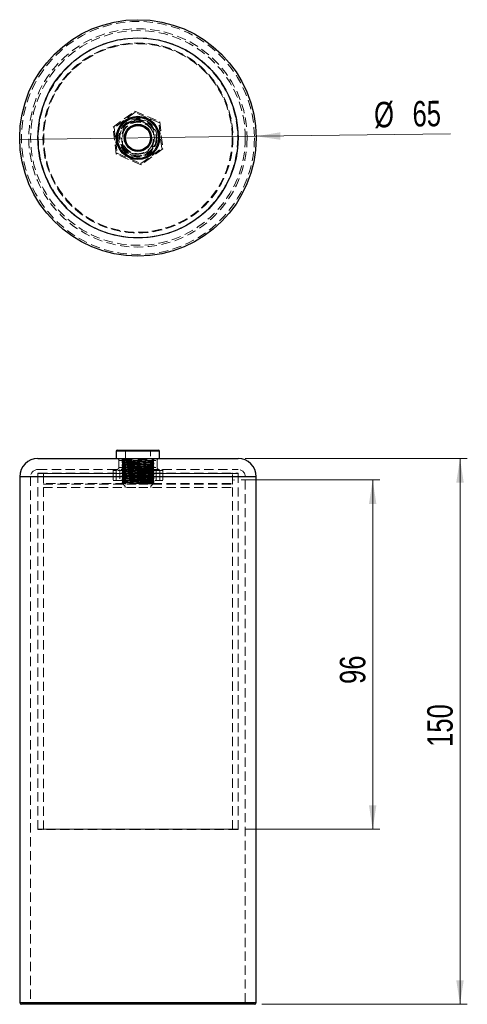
# Model space of a CAD drawing. Header units: millimetres. Extents: x 64 to 126, y 28 to 163.
import ezdxf

# ---------------------------------------------------------------- set-up
doc = ezdxf.new("R2010")
doc.units = ezdxf.units.MM
doc.header["$PDSIZE"] = -1
doc.linetypes.add('HIDDEN', pattern=[1.905, 1.27, -0.635])
doc.styles.add('SLDTEXTSTYLE0', font='TXT', dxfattribs={"width": 0.75})
doc.dimstyles.new('SLDDIMSTYLE0', dxfattribs={"dimtxt": 3.5, "dimasz": 3.302, "dimexe": 0, "dimexo": 0.0625, "dimgap": 0.875, "dimtad": 1, "dimlfac": 2, "dimrnd": 1e-09, "dimzin": 12, "dimdsep": 46, "dimtxsty": 'SLDTEXTSTYLE0', "dimsah": 1, "dimcen": 0.09, "dimadec": 0, "dimazin": 3, "dimtfac": 1, "dimtofl": 0, "dimtmove": 0, "dimatfit": 3, "dimfxl": 0, "dimfrac": 2, "dimtolj": 1, "dimtzin": 12, "dimarcsym": 0})
doc.dimstyles.new('SLDDIMSTYLE1', dxfattribs={"dimtxt": 3.5, "dimasz": 3.302, "dimexe": 0, "dimexo": 0.0625, "dimgap": 0.875, "dimtad": 1, "dimlfac": 2, "dimrnd": 1e-09, "dimzin": 12, "dimdsep": 46, "dimtxsty": 'SLDTEXTSTYLE0', "dimblk1": 'NONE', "dimsah": 1, "dimcen": 0, "dimadec": 0, "dimazin": 3, "dimtfac": 1, "dimtmove": 0, "dimatfit": 3, "dimldrblk": 'NONE', "dimfxl": 0, "dimfrac": 2, "dimtolj": 1, "dimtzin": 12, "dimarcsym": 0})

# ---------------------------------------------------------------- blocks, each defined once
blk = doc.blocks.new('_D')
at = {"color": 7, "linetype": 'Continuous', "lineweight": 18}
for p, q in [((94.47, 100.03), (113.55, 100.03)), ((112.55, 52.03), (112.55, 100.03)), ((95.05, 52.03), (113.55, 52.03))]:
    blk.add_line(p, q, dxfattribs=at)
for points in [[(112.55, 100.03), (112.04, 96.73), (113.06, 96.73)], [(112.55, 52.03), (113.06, 55.33), (112.04, 55.33)]]:
    blk.add_solid(points, dxfattribs=at)
at = {"color": 7, "linetype": 'Continuous', "lineweight": 18, "insert": (108.04, 72), "char_height": 3.5, "attachment_point": 1, "rotation": 90, "style": 'SLDTEXTSTYLE0'}
blk.add_mtext('96', dxfattribs=at)
blk = doc.blocks.new('_D_1')
at = {"color": 7, "linetype": 'Continuous', "lineweight": 18}
for p, q in [((95.05, 102.98), (125.55, 102.98)), ((124.55, 102.98), (124.55, 27.98)), ((97.3, 27.98), (125.55, 27.98))]:
    blk.add_line(p, q, dxfattribs=at)
for points in [[(124.55, 102.98), (124.04, 99.68), (125.06, 99.68)], [(124.55, 27.98), (125.06, 31.28), (124.04, 31.28)]]:
    blk.add_solid(points, dxfattribs=at)
at = {"color": 7, "linetype": 'Continuous', "lineweight": 18, "insert": (120.04, 63.36), "char_height": 3.5, "attachment_point": 1, "rotation": 90, "style": 'SLDTEXTSTYLE0'}
blk.add_mtext('150', dxfattribs=at)
blk = doc.blocks.new('_D_2')
at = {"color": 7, "linetype": 'Continuous', "lineweight": 18}
for q in [(123.23, 147.62), (64.05, 146.82)]:
    blk.add_line((96.55, 147.26), q, dxfattribs=at)
blk.add_solid([(96.55, 147.26), (99.86, 146.79), (99.85, 147.81)], dxfattribs=at)
at = {"color": 7, "linetype": 'Continuous', "lineweight": 18, "char_height": 3.5, "attachment_point": 1, "rotation": 0.7742, "style": 'SLDTEXTSTYLE0'}
for s, insert in [('%%c', (112.72, 151.98)), ('65', (118, 152.1))]:
    blk.add_mtext(s, dxfattribs=dict(at, insert=insert))
blk = doc.blocks.new('_None')

msp = doc.modelspace()

# ---------------------------------------------------------------- linework, layer by layer
at = {"color": 7, "linetype": 'HIDDEN', "lineweight": 18}
for p, q in [((76.8864, 148.52), (79.8784, 150.7371)), ((79.8981, 150.565), (77.0453, 148.4511)), ((79.8981, 150.565), (79.8784, 150.7371)), ((79.8784, 150.7371), (83.2945, 149.2545)), ((83.1553, 149.1514), (79.8981, 150.565)), ((83.1553, 149.1514), (83.2945, 149.2545)), ((83.5596, 145.6238), (83.1553, 149.1514)), ((83.2945, 149.2545), (83.7185, 145.5548)), ((76.8864, 148.52), (77.0453, 148.4511)), ((77.3105, 144.8203), (76.8864, 148.52)), ((77.0453, 148.4511), (77.4496, 144.9235)), ((78.2651, 148.4776), (78.1302, 145.8101)), ((78.2602, 148.3818), (78.4795, 148.6433)), ((78.2618, 148.4122), (78.3935, 148.5651)), ((82.3398, 145.5972), (82.4747, 148.2648)), ((77.3105, 144.8203), (77.4496, 144.9235)), ((80.7265, 143.3377), (77.3105, 144.8203)), ((77.4496, 144.9235), (80.7068, 143.5098)), ((80.7068, 143.5098), (83.5596, 145.6238)), ((83.7185, 145.5548), (80.7265, 143.3377)), ((81.032, 144.9891), (80.8281, 144.9367)), ((83.5596, 145.6238), (83.7185, 145.5548)), ((80.7265, 143.3377), (80.7068, 143.5098)), ((77.3275, 103.9774), (83.2775, 103.9774)), ((82.3447, 102.9274), (78.1351, 102.9274)), ((78.1351, 102.9274), (78.1351, 102.5199)), ((78.5825, 103.9774), (82.0151, 103.9774)), ((78.5825, 103.9774), (78.5825, 99.4774)), ((82.0225, 99.4774), (82.0225, 103.9774)), ((82.3447, 102.6848), (82.3447, 102.9274)), ((82.3467, 102.9274), (82.4699, 102.9274)), ((82.4699, 102.9274), (82.4699, 102.7699)), ((77.6775, 102.7274), (82.9198, 102.7274)), ((77.6775, 102.7274), (77.6775, 101.7274)), ((77.6775, 101.7274), (82.9198, 101.7274)), ((78.1351, 102.0824), (78.1351, 102.0199)), ((78.1351, 101.5824), (78.1351, 101.5199)), ((78.1706, 102.2157), (78.1706, 102.3407)), ((78.1706, 101.7157), (78.1706, 101.8407)), ((78.2247, 102.8016), (78.2247, 102.6766)), ((78.2247, 102.3016), (78.2247, 102.1766)), ((78.2247, 101.8016), (78.2247, 101.6766)), ((78.2602, 102.4348), (78.2602, 102.4973)), ((78.2602, 101.9348), (78.2602, 101.9973)), ((78.2602, 101.4348), (78.2602, 101.4973)), ((82.3447, 102.1848), (82.3447, 102.2473)), ((82.3447, 101.6848), (82.3447, 101.7473)), ((82.3802, 102.5516), (82.3802, 102.4266)), ((82.3802, 102.0516), (82.3802, 101.9266)), ((82.3802, 101.5516), (82.3802, 101.4266)), ((82.4343, 102.4657), (82.4343, 102.5907)), ((82.4343, 101.9657), (82.4343, 102.0907)), ((82.4343, 101.4657), (82.4343, 101.5907)), ((82.4699, 102.3324), (82.4699, 102.2699)), ((82.4699, 101.8324), (82.4699, 101.7699)), ((82.9275, 101.7274), (82.9275, 102.7274)), ((64.0525, 100.4774), (96.5525, 100.4774)), ((65.5525, 100.4774), (65.5525, 28.2274)), ((95.0525, 100.4774), (65.5602, 100.4774)), ((66.5525, 101.4774), (94.0525, 101.4774)), ((66.5525, 100.9274), (66.5525, 52.0274)), ((94.0481, 100.9274), (66.5568, 100.9274)), ((66.6025, 100.9774), (80.4149, 100.9774)), ((67.3025, 100.9274), (67.3025, 99.5274)), ((67.303, 100.9274), (93.2982, 100.9274)), ((76.8864, 101.3274), (77.0453, 101.4774)), ((77.3105, 101.3274), (76.8864, 101.3274)), ((76.8864, 101.3274), (76.8864, 99.9774)), ((77.3105, 101.3274), (77.4496, 101.4774)), ((77.3105, 101.3274), (77.3105, 99.9774)), ((80.7265, 101.3274), (77.3105, 101.3274)), ((77.8025, 101.4774), (77.8025, 99.9774)), ((78.1351, 101.0824), (78.1351, 101.0199)), ((78.1351, 100.5824), (78.1351, 100.5199)), ((78.1706, 101.2157), (78.1706, 101.3407)), ((78.1706, 100.7157), (78.1706, 100.8407)), ((78.1706, 100.2157), (78.1706, 100.3407)), ((78.2247, 101.3016), (78.2247, 101.1766)), ((78.2247, 100.8016), (78.2247, 100.6766)), ((78.2247, 100.3016), (78.2247, 100.1766)), ((78.2602, 100.9348), (78.2602, 100.9973)), ((78.2602, 100.4348), (78.2602, 100.4973)), ((79.8981, 101.4774), (79.8784, 101.3274)), ((79.8784, 101.3274), (79.8784, 99.9774)), ((80.4149, 100.9774), (94.0025, 100.9774)), ((80.7265, 101.3274), (80.7068, 101.4774)), ((80.7265, 101.3274), (80.7265, 99.9774)), ((83.7185, 101.3274), (80.7265, 101.3274)), ((82.3447, 101.1848), (82.3447, 101.2473)), ((82.3447, 100.6848), (82.3447, 100.7473)), ((82.3447, 100.1848), (82.3447, 100.2473)), ((82.3802, 101.0516), (82.3802, 100.9266)), ((82.3802, 100.5516), (82.3802, 100.4266)), ((82.4343, 100.9657), (82.4343, 101.0907)), ((82.4343, 100.4657), (82.4343, 100.5907)), ((82.4699, 101.3324), (82.4699, 101.2699)), ((82.4699, 100.8324), (82.4699, 100.7699)), ((82.4699, 100.3324), (82.4699, 100.2699)), ((82.8025, 99.9774), (82.8025, 101.4774)), ((83.1553, 101.4774), (83.2945, 101.3274)), ((83.2945, 101.3274), (83.2945, 99.9774)), ((83.5596, 101.4774), (83.7185, 101.3274)), ((83.7185, 101.3274), (83.7185, 99.9774)), ((93.3025, 99.5274), (93.3025, 100.9274)), ((94.0525, 52.0274), (94.0525, 100.9274)), ((95.0525, 28.2274), (95.0525, 100.4774)), ((67.3025, 98.9774), (80.4091, 98.9774)), ((67.3025, 98.9774), (67.3025, 52.0274)), ((80.4091, 99.5274), (67.303, 99.5274)), ((67.3525, 99.4774), (80.4087, 99.4774)), ((76.8864, 99.9774), (77.3105, 99.9774)), ((77.3105, 99.9774), (80.7265, 99.9774)), ((78.1351, 100.0824), (78.1351, 100.0199)), ((78.1351, 99.5824), (78.1351, 99.5199)), ((78.142, 99.4774), (78.1351, 99.5199)), ((78.1706, 99.7157), (78.1706, 99.8407)), ((78.2247, 99.8016), (78.2247, 99.6766)), ((78.2602, 99.9348), (78.2602, 99.9973)), ((80.4087, 99.4774), (93.2525, 99.4774)), ((80.4091, 99.5274), (93.2982, 99.5274)), ((80.4091, 98.9774), (93.3025, 98.9774)), ((80.7265, 99.9774), (83.7185, 99.9774)), ((82.3447, 99.6848), (82.3447, 99.7473)), ((82.3802, 100.0516), (82.3802, 99.9266)), ((82.3802, 99.5516), (82.3802, 99.4774)), ((82.4343, 99.9657), (82.4343, 100.0907)), ((82.4343, 99.4774), (82.4343, 99.5907)), ((82.4699, 99.8324), (82.4699, 99.7699)), ((93.3025, 52.0274), (93.3025, 98.9774)), ((66.5568, 52.0274), (94.0481, 52.0274)), ((80.4149, 51.9774), (66.6025, 51.9774)), ((93.2982, 52.0274), (67.303, 52.0274)), ((94.0025, 51.9774), (80.4149, 51.9774)), ((96.5525, 28.2274), (64.0525, 28.2274)), ((95.0525, 28.2274), (65.5602, 28.2274))]:
    msp.add_line(p, q, dxfattribs=at)
at = {"color": 7, "linetype": 'Continuous', "lineweight": 25}
for p, q in [((66.5525, 102.9774), (94.0525, 102.9774)), ((77.3275, 103.9774), (77.3275, 102.9774)), ((77.4775, 104.1274), (80.1598, 104.1274)), ((80.1598, 104.1274), (83.1275, 104.1274)), ((83.2775, 102.9774), (83.2775, 103.9774)), ((64.0525, 100.4774), (64.0525, 28.2274)), ((96.5525, 28.2274), (96.5525, 100.4774)), ((96.3025, 27.9774), (64.3025, 27.9774))]:
    msp.add_line(p, q, dxfattribs=at)
at = {"color": 1, "linetype": 'Continuous', "lineweight": 25}
for p, q in [((80.1522, 103.9774), (77.3275, 103.9774)), ((83.2775, 103.9774), (80.1522, 103.9774)), ((96.5525, 100.4774), (64.0525, 100.4774)), ((64.0525, 28.2274), (96.5525, 28.2274))]:
    msp.add_line(p, q, dxfattribs=at)
at = {"color": 7, "linetype": 'HIDDEN', "lineweight": 18, "flags": 128}
for points in [[(78.2247, 147.6782), (78.2247, 147.6782)], [(78.2247, 147.6782), (78.2247, 147.6782)], [(78.2247, 147.6782), (78.2247, 147.6782)], [(78.2247, 147.6782), (78.2247, 147.6782)], [(78.2247, 147.6782), (78.2247, 147.6782)], [(78.2247, 147.6782), (78.2247, 147.6782)], [(78.2247, 147.6782), (78.2247, 147.6782)], [(78.1706, 146.6094), (78.1706, 146.6094)], [(78.1706, 146.6094), (78.1706, 146.6094)], [(78.1706, 146.6094), (78.1706, 146.6094)], [(78.1706, 146.6094), (78.1706, 146.6094)], [(78.1706, 146.6094), (78.1706, 146.6094)], [(78.1706, 146.6094), (78.1706, 146.6094)], [(82.3802, 146.3966), (82.3802, 146.3966)], [(82.3802, 146.3966), (82.3802, 146.3966)], [(82.3802, 146.3966), (82.3802, 146.3966)], [(82.3802, 146.3966), (82.3802, 146.3966)], [(82.3802, 146.3966), (82.3802, 146.3966)], [(82.3802, 146.3966), (82.3802, 146.3966)], [(82.3802, 146.3966), (82.3802, 146.3966)], [(82.4343, 147.4654), (82.4343, 147.4654)], [(82.4343, 147.4654), (82.4343, 147.4654)], [(82.4343, 147.4654), (82.4343, 147.4654)], [(82.4343, 147.4654), (82.4343, 147.4654)], [(82.4343, 147.4654), (82.4343, 147.4654)], [(82.4343, 147.4654), (82.4343, 147.4654)], [(82.4343, 147.4654), (82.4343, 147.4654)]]:
    msp.add_lwpolyline(points, dxfattribs=at)
at = {"color": 7, "linetype": 'Continuous', "lineweight": 25}
for radius in [16.25, 13.75, 2.975, 2.825, 1.87, 1.72]:
    msp.add_circle((80.3025, 147.0374), radius, dxfattribs=at)
at = {"color": 7, "linetype": 'HIDDEN', "lineweight": 18}
for radius in [16, 15, 14.75, 13.75, 13.75, 13.7, 13.7, 13.05, 13.05, 13, 12.95, 2.875, 2.875, 2.625, 2.5, 2.25, 1.75]:
    msp.add_circle((80.3025, 147.0374), radius, dxfattribs=at)
for centre, radius, start, end in [((80.3025, 147.0374), 2.495, 29.46695, 144.744291), ((80.3025, 147.0374), 2.445, 27.567891, 141.331505), ((80.3025, 147.0374), 2.495, 209.46695, 324.744291), ((80.3025, 147.0374), 2.445, 207.567891, 326.64335), ((77.4275, 102.7274), 0.25, 0, 90), ((78.4325, 103.9774), 0.15, 0, 90), ((82.1725, 103.9774), 0.15, 90, 180), ((83.1775, 102.7274), 0.25, 90, 180), ((77.4275, 101.7274), 0.25, 270, 0), ((83.1775, 101.7274), 0.25, 180, 270), ((66.5525, 100.4774), 1, 90, 180), ((66.6025, 100.9274), 0.05, 90, 180), ((67.2525, 100.9274), 0.05, 0, 90), ((93.3525, 100.9274), 0.05, 90, 180), ((94.0025, 100.9274), 0.05, 0, 90), ((94.0525, 100.4774), 1, 0, 90), ((67.3525, 99.5274), 0.05, 180, 270), ((78.0525, 98.9774), 0.5, 0, 90), ((82.5525, 98.9774), 0.5, 90, 180), ((93.2525, 99.5274), 0.05, 270, 0), ((66.6025, 52.0274), 0.05, 180, 270), ((67.2525, 52.0274), 0.05, 270, 0), ((93.3525, 52.0274), 0.05, 180, 270), ((94.0025, 52.0274), 0.05, 270, 0), ((65.3025, 28.2274), 0.25, 270, 0), ((95.3025, 28.2274), 0.25, 180, 270)]:
    msp.add_arc(centre, radius, start, end, dxfattribs=at)
at = {"color": 7, "linetype": 'Continuous', "lineweight": 25}
for centre, radius, start, end in [((66.5525, 100.4774), 2.5, 90, 180), ((77.4775, 103.9774), 0.15, 90, 180), ((83.1275, 103.9774), 0.15, 0, 90), ((94.0525, 100.4774), 2.5, 0, 90), ((64.3025, 28.2274), 0.25, 180, 270), ((96.3025, 28.2274), 0.25, 270, 0)]:
    msp.add_arc(centre, radius, start, end, dxfattribs=at)
at = {"color": 7, "linetype": 'HIDDEN', "lineweight": 18}
for points, knots in [([(78.2247, 147.6782), (78.2972, 147.8611), (78.441, 148.2239), (78.8263, 148.666), (79.2998, 148.9955), (79.8414, 149.188), (80.4135, 149.2337), (80.9781, 149.1305), (81.4975, 148.8843), (81.9354, 148.5088), (82.2741, 148.0301), (82.3806, 147.6547), (82.4343, 147.4654)], [0, 0, 0, 0, 0.102339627, 0.202968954, 0.301407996, 0.401560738, 0.499999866, 0.598439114, 0.698592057, 0.797031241, 0.897660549, 1, 1, 1, 1]), ([(78.6631, 148.8514), (78.8488, 148.9784), (79.2201, 149.2326), (79.7963, 149.3756), (80.2887, 149.393), (80.6878, 149.3387), (81.0686, 149.2151), (81.4175, 149.0314), (81.726, 148.7925), (81.9938, 148.5018), (82.2148, 148.1592), (82.3054, 147.8977), (82.3508, 147.767)], [0, 0, 0, 0, 0.14789662, 0.29579533, 0.3845112, 0.47320034, 0.56065679, 0.64811263, 0.73278131, 0.81744422, 0.90872203, 1, 1, 1, 1]), ([(82.3802, 146.3966), (82.3077, 146.2137), (82.1639, 145.8509), (81.7786, 145.4088), (81.3051, 145.0794), (80.7635, 144.8869), (80.1914, 144.8412), (79.6268, 144.9443), (79.1074, 145.1905), (78.6695, 145.566), (78.3309, 146.0447), (78.2243, 146.4201), (78.1706, 146.6094)], [0, 0, 0, 0, 0.10233936, 0.20296887, 0.30140804, 0.40156064, 0.4999999, 0.59843914, 0.69859189, 0.79703106, 0.89766055, 1, 1, 1, 1]), ([(80.7145, 144.9075), (80.6042, 144.8737), (80.2788, 144.774), (79.8012, 144.8241), (79.3442, 144.9558), (78.9999, 145.1232), (78.6892, 145.3474), (78.3852, 145.6467), (78.23, 145.8996), (78.142, 146.0431)], [0, 0, 0, 0, 0.11311342, 0.33382679, 0.45816125, 0.58249621, 0.70858624, 0.83470873, 1, 1, 1, 1]), ([(78.2618, 102.9429), (78.2597, 102.9323), (78.2526, 102.8953), (78.2403, 102.8416), (78.2299, 102.8149), (78.2247, 102.8016)], [0, 0, 0, 0, 0.168491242, 0.583334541, 1, 1, 1, 1]), ([(78.3935, 102.9274), (78.4804, 102.9232), (78.7075, 102.9123), (79.1768, 102.8945), (79.7835, 102.8727), (80.4273, 102.8524), (81.0628, 102.832), (81.6439, 102.8102), (82.1394, 102.7901), (82.3606, 102.7766), (82.4699, 102.7699)], [0, 0, 0, 0, 0.08122579, 0.2122967, 0.34564766, 0.47671856, 0.60778947, 0.74114043, 0.87221134, 1, 1, 1, 1]), ([(82.3447, 102.6848), (82.2182, 102.6781), (81.9621, 102.6646), (81.4277, 102.6445), (80.8215, 102.6227), (80.1776, 102.6024), (79.5421, 102.582), (78.961, 102.5602), (78.4655, 102.5401), (78.2443, 102.5266), (78.1351, 102.5199)], [0, 0, 0, 0, 0.122103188, 0.24734259, 0.374760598, 0.5, 0.625239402, 0.75265741, 0.877896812, 1, 1, 1, 1]), ([(78.1706, 102.3407), (78.1645, 102.3653), (78.1553, 102.4022), (78.1435, 102.4674), (78.1378, 102.5029), (78.1351, 102.5199)], [0, 0, 0, 0, 0.50980219, 0.764532, 1, 1, 1, 1]), ([(82.3447, 102.2473), (82.3056, 102.2451), (82.14, 102.2355), (81.7613, 102.2197), (81.1623, 102.1972), (80.4964, 102.1745), (79.7974, 102.1533), (79.1248, 102.1292), (78.5254, 102.1055), (78.2648, 102.0901), (78.1351, 102.0824)], [0, 0, 0, 0, 0.04048248, 0.17159714, 0.3052138, 0.43905902, 0.57010899, 0.71459435, 0.85795168, 1, 1, 1, 1]), ([(78.1351, 102.0824), (78.1378, 102.0961), (78.145, 102.1324), (78.1568, 102.1809), (78.166, 102.2041), (78.1706, 102.2157)], [0, 0, 0, 0, 0.23136591, 0.61499168, 1, 1, 1, 1]), ([(82.3447, 102.1848), (82.2182, 102.1781), (81.9621, 102.1646), (81.4277, 102.1445), (80.8215, 102.1227), (80.1776, 102.1024), (79.5421, 102.082), (78.961, 102.0602), (78.4655, 102.0401), (78.2443, 102.0266), (78.1351, 102.0199)], [0, 0, 0, 0, 0.12210319, 0.24734259, 0.3747606, 0.5, 0.6252394, 0.75265741, 0.87789681, 1, 1, 1, 1]), ([(78.1706, 101.8407), (78.1645, 101.8653), (78.1553, 101.9022), (78.1435, 101.9674), (78.1378, 102.0029), (78.1351, 102.0199)], [0, 0, 0, 0, 0.50980219, 0.764532, 1, 1, 1, 1]), ([(82.3447, 101.7473), (82.3174, 101.7457), (82.1786, 101.7376), (81.8658, 101.7238), (81.356, 101.7043), (80.7803, 101.6839), (80.1779, 101.6649), (79.5821, 101.6458), (79.0094, 101.6246), (78.4912, 101.6039), (78.2536, 101.5896), (78.1351, 101.5824)], [0, 0, 0, 0, 0.028600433, 0.145296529, 0.263324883, 0.382798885, 0.500117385, 0.617435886, 0.736909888, 0.868765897, 1, 1, 1, 1]), ([(78.1351, 101.5824), (78.1378, 101.5961), (78.145, 101.6324), (78.1568, 101.6809), (78.166, 101.7041), (78.1706, 101.7157)], [0, 0, 0, 0, 0.23136591, 0.61499168, 1, 1, 1, 1]), ([(82.3447, 101.6848), (82.2182, 101.6781), (81.9621, 101.6646), (81.4277, 101.6445), (80.8215, 101.6227), (80.1776, 101.6024), (79.5421, 101.582), (78.961, 101.5602), (78.4655, 101.5401), (78.2443, 101.5266), (78.1351, 101.5199)], [0, 0, 0, 0, 0.12210319, 0.24734259, 0.3747606, 0.5, 0.6252394, 0.75265741, 0.87789681, 1, 1, 1, 1]), ([(78.1706, 101.3407), (78.1645, 101.3653), (78.1553, 101.4022), (78.1435, 101.4674), (78.1378, 101.5029), (78.1351, 101.5199)], [0, 0, 0, 0, 0.50980219, 0.764532, 1, 1, 1, 1]), ([(82.3802, 102.5516), (82.3077, 102.5442), (82.1639, 102.5295), (81.7786, 102.5088), (81.3051, 102.4883), (80.7635, 102.4665), (80.1914, 102.4461), (79.6268, 102.4258), (79.1074, 102.404), (78.6695, 102.3835), (78.3309, 102.3627), (78.2243, 102.3481), (78.1706, 102.3407)], [0, 0, 0, 0, 0.10233956, 0.20296897, 0.30140818, 0.40156079, 0.5, 0.59843921, 0.69859182, 0.79703103, 0.89766044, 1, 1, 1, 1]), ([(82.3802, 102.4266), (82.3077, 102.4192), (82.1639, 102.4045), (81.7786, 102.3838), (81.3051, 102.3633), (80.7635, 102.3415), (80.1914, 102.3211), (79.6268, 102.3008), (79.1074, 102.279), (78.6695, 102.2585), (78.3309, 102.2377), (78.2243, 102.2231), (78.1706, 102.2157)], [0, 0, 0, 0, 0.10233956, 0.20296897, 0.30140818, 0.40156079, 0.5, 0.59843921, 0.69859182, 0.79703103, 0.89766044, 1, 1, 1, 1]), ([(82.3802, 102.0516), (82.3077, 102.0442), (82.1639, 102.0295), (81.7786, 102.0088), (81.3051, 101.9883), (80.7635, 101.9665), (80.1914, 101.9461), (79.6268, 101.9258), (79.1074, 101.904), (78.6695, 101.8835), (78.3309, 101.8627), (78.2243, 101.8481), (78.1706, 101.8407)], [0, 0, 0, 0, 0.10233956, 0.20296897, 0.30140818, 0.40156079, 0.5, 0.59843921, 0.69859182, 0.79703103, 0.89766044, 1, 1, 1, 1]), ([(82.3802, 101.9266), (82.3077, 101.9192), (82.1639, 101.9045), (81.7786, 101.8838), (81.3051, 101.8633), (80.7635, 101.8415), (80.1914, 101.8211), (79.6268, 101.8008), (79.1074, 101.779), (78.6695, 101.7585), (78.3309, 101.7377), (78.2243, 101.7231), (78.1706, 101.7157)], [0, 0, 0, 0, 0.10233956, 0.20296897, 0.30140818, 0.40156079, 0.5, 0.59843921, 0.69859182, 0.79703103, 0.89766044, 1, 1, 1, 1]), ([(82.3802, 101.5516), (82.3077, 101.5442), (82.1639, 101.5295), (81.7786, 101.5088), (81.3051, 101.4883), (80.7635, 101.4665), (80.1914, 101.4461), (79.6268, 101.4258), (79.1074, 101.404), (78.6695, 101.3835), (78.3309, 101.3627), (78.2243, 101.3481), (78.1706, 101.3407)], [0, 0, 0, 0, 0.10233956, 0.20296897, 0.30140818, 0.40156079, 0.5, 0.59843921, 0.69859182, 0.79703103, 0.89766044, 1, 1, 1, 1]), ([(78.2247, 102.8016), (78.2972, 102.7942), (78.441, 102.7795), (78.8263, 102.7588), (79.2998, 102.7383), (79.8414, 102.7165), (80.4135, 102.6961), (80.9781, 102.6758), (81.4975, 102.654), (81.9354, 102.6335), (82.2741, 102.6127), (82.3806, 102.5981), (82.4343, 102.5907)], [0, 0, 0, 0, 0.10233956, 0.20296897, 0.30140818, 0.40156079, 0.5, 0.59843921, 0.69859182, 0.79703103, 0.89766044, 1, 1, 1, 1]), ([(78.2247, 102.6766), (78.2306, 102.6526), (78.2396, 102.6165), (78.2514, 102.5517), (78.2573, 102.5154), (78.2602, 102.4973)], [0, 0, 0, 0, 0.498746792, 0.749259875, 1, 1, 1, 1]), ([(78.2247, 102.6766), (78.2972, 102.6692), (78.441, 102.6545), (78.8263, 102.6338), (79.2998, 102.6133), (79.8414, 102.5915), (80.4135, 102.5711), (80.9781, 102.5508), (81.4975, 102.529), (81.9354, 102.5085), (82.2741, 102.4877), (82.3806, 102.4731), (82.4343, 102.4657)], [0, 0, 0, 0, 0.10233956, 0.20296897, 0.30140818, 0.40156079, 0.5, 0.59843921, 0.69859182, 0.79703103, 0.89766044, 1, 1, 1, 1]), ([(78.2602, 102.4348), (78.2587, 102.4269), (78.2521, 102.3931), (78.2403, 102.3416), (78.2299, 102.3149), (78.2247, 102.3016)], [0, 0, 0, 0, 0.132005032, 0.565051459, 1, 1, 1, 1]), ([(78.2247, 102.3016), (78.2972, 102.2942), (78.441, 102.2795), (78.8263, 102.2588), (79.2998, 102.2383), (79.8414, 102.2165), (80.4135, 102.1961), (80.9781, 102.1758), (81.4975, 102.154), (81.9354, 102.1335), (82.2741, 102.1127), (82.3806, 102.0981), (82.4343, 102.0907)], [0, 0, 0, 0, 0.10233956, 0.20296897, 0.30140818, 0.40156079, 0.5, 0.59843921, 0.69859182, 0.79703103, 0.89766044, 1, 1, 1, 1]), ([(78.2247, 102.1766), (78.2972, 102.1692), (78.441, 102.1545), (78.8263, 102.1338), (79.2998, 102.1133), (79.8414, 102.0915), (80.4135, 102.0711), (80.9781, 102.0508), (81.4975, 102.029), (81.9354, 102.0085), (82.2741, 101.9877), (82.3806, 101.9731), (82.4343, 101.9657)], [0, 0, 0, 0, 0.10233956, 0.20296897, 0.30140818, 0.40156079, 0.5, 0.59843921, 0.69859182, 0.79703103, 0.89766044, 1, 1, 1, 1]), ([(78.2247, 102.1766), (78.2299, 102.1557), (78.2386, 102.1215), (78.2504, 102.0581), (78.2569, 102.0176), (78.2602, 101.9973)], [0, 0, 0, 0, 0.43834912, 0.71900853, 1, 1, 1, 1]), ([(78.2602, 101.9348), (78.2587, 101.9269), (78.2521, 101.8931), (78.2403, 101.8416), (78.2299, 101.8149), (78.2247, 101.8016)], [0, 0, 0, 0, 0.13200503, 0.56505146, 1, 1, 1, 1]), ([(78.2247, 101.8016), (78.2972, 101.7942), (78.441, 101.7795), (78.8263, 101.7588), (79.2998, 101.7383), (79.8414, 101.7165), (80.4135, 101.6961), (80.9781, 101.6758), (81.4975, 101.654), (81.9354, 101.6335), (82.2741, 101.6127), (82.3806, 101.5981), (82.4343, 101.5907)], [0, 0, 0, 0, 0.10233956, 0.20296897, 0.30140818, 0.40156079, 0.5, 0.59843921, 0.69859182, 0.79703103, 0.89766044, 1, 1, 1, 1]), ([(78.2247, 101.6766), (78.2972, 101.6692), (78.441, 101.6545), (78.8263, 101.6338), (79.2998, 101.6133), (79.8414, 101.5915), (80.4135, 101.5711), (80.9781, 101.5508), (81.4975, 101.529), (81.9354, 101.5085), (82.2741, 101.4877), (82.3806, 101.4731), (82.4343, 101.4657)], [0, 0, 0, 0, 0.102339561, 0.202968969, 0.301408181, 0.401560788, 0.5, 0.598439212, 0.698591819, 0.797031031, 0.897660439, 1, 1, 1, 1]), ([(78.2247, 101.6766), (78.2299, 101.6557), (78.2386, 101.6215), (78.2504, 101.5581), (78.2569, 101.5176), (78.2602, 101.4973)], [0, 0, 0, 0, 0.43834912, 0.71900853, 1, 1, 1, 1]), ([(78.2602, 102.4973), (78.3743, 102.4912), (78.6017, 102.479), (79.1103, 102.4596), (79.749, 102.4362), (80.4947, 102.4129), (81.1716, 102.3907), (81.7289, 102.3693), (82.1682, 102.3511), (82.3691, 102.3387), (82.4699, 102.3324)], [0, 0, 0, 0, 0.11120046, 0.22173549, 0.36845204, 0.51264346, 0.65771153, 0.77318921, 0.88632903, 1, 1, 1, 1]), ([(78.2602, 102.4348), (78.3867, 102.4281), (78.6428, 102.4146), (79.1772, 102.3945), (79.7834, 102.3727), (80.4273, 102.3524), (81.0628, 102.332), (81.6439, 102.3102), (82.1394, 102.2901), (82.3606, 102.2766), (82.4699, 102.2699)], [0, 0, 0, 0, 0.12210319, 0.24734259, 0.3747606, 0.5, 0.6252394, 0.75265741, 0.87789681, 1, 1, 1, 1]), ([(78.2602, 101.9973), (78.3866, 101.9906), (78.6345, 101.9776), (79.1425, 101.9584), (79.7058, 101.938), (80.3064, 101.9185), (80.9056, 101.8998), (81.4705, 101.8796), (81.9171, 101.8614), (82.2516, 101.8466), (82.3967, 101.8372), (82.4699, 101.8324)], [0, 0, 0, 0, 0.12204384, 0.23933027, 0.35877162, 0.47676772, 0.59343192, 0.71272716, 0.83129716, 0.91492651, 1, 1, 1, 1]), ([(78.2602, 101.9348), (78.3867, 101.9281), (78.6428, 101.9146), (79.1772, 101.8945), (79.7834, 101.8727), (80.4273, 101.8524), (81.0628, 101.832), (81.6439, 101.8102), (82.1394, 101.7901), (82.3606, 101.7766), (82.4699, 101.7699)], [0, 0, 0, 0, 0.12210319, 0.24734259, 0.3747606, 0.5, 0.6252394, 0.75265741, 0.87789681, 1, 1, 1, 1]), ([(78.2602, 101.4973), (78.4107, 101.4896), (78.7131, 101.4741), (79.3202, 101.4517), (79.9434, 101.4299), (80.5478, 101.4113), (81.1373, 101.3918), (81.678, 101.3714), (82.1342, 101.3524), (82.37, 101.3395), (82.4661, 101.3327), (82.4699, 101.3324)], [0, 0, 0, 0, 0.14275745, 0.2868705, 0.40622689, 0.52295089, 0.64100747, 0.76051004, 0.8778566, 0.99520315, 1, 1, 1, 1]), ([(82.3447, 102.6848), (82.3462, 102.6769), (82.3528, 102.6431), (82.3646, 102.5916), (82.375, 102.5649), (82.3802, 102.5516)], [0, 0, 0, 0, 0.13200503, 0.56505146, 1, 1, 1, 1]), ([(82.3802, 102.4266), (82.3743, 102.4026), (82.3653, 102.3665), (82.3535, 102.3017), (82.3476, 102.2654), (82.3447, 102.2473)], [0, 0, 0, 0, 0.49874679, 0.74925987, 1, 1, 1, 1]), ([(82.3447, 102.1848), (82.3462, 102.1769), (82.3528, 102.1431), (82.3646, 102.0916), (82.375, 102.0649), (82.3802, 102.0516)], [0, 0, 0, 0, 0.13200503, 0.56505146, 1, 1, 1, 1]), ([(82.3802, 101.9266), (82.375, 101.9057), (82.3663, 101.8715), (82.3545, 101.8081), (82.348, 101.7676), (82.3447, 101.7473)], [0, 0, 0, 0, 0.43834912, 0.71900853, 1, 1, 1, 1]), ([(82.3447, 101.6848), (82.3462, 101.6769), (82.3528, 101.6431), (82.3646, 101.5916), (82.375, 101.5649), (82.3802, 101.5516)], [0, 0, 0, 0, 0.13200503, 0.56505146, 1, 1, 1, 1]), ([(82.4343, 102.5907), (82.4404, 102.6153), (82.4496, 102.6522), (82.4614, 102.7174), (82.4671, 102.7529), (82.4699, 102.7699)], [0, 0, 0, 0, 0.50980219, 0.764532, 1, 1, 1, 1]), ([(82.4699, 102.3324), (82.4671, 102.3461), (82.4599, 102.3824), (82.4481, 102.4309), (82.4389, 102.4541), (82.4343, 102.4657)], [0, 0, 0, 0, 0.23136591, 0.61499168, 1, 1, 1, 1]), ([(82.4343, 102.0907), (82.4404, 102.1153), (82.4496, 102.1522), (82.4614, 102.2174), (82.4671, 102.2529), (82.4699, 102.2699)], [0, 0, 0, 0, 0.50980219, 0.764532, 1, 1, 1, 1]), ([(82.4699, 101.8324), (82.4671, 101.8461), (82.4599, 101.8824), (82.4481, 101.9309), (82.4389, 101.9541), (82.4343, 101.9657)], [0, 0, 0, 0, 0.23136591, 0.61499168, 1, 1, 1, 1]), ([(82.4343, 101.5907), (82.4404, 101.6153), (82.4496, 101.6522), (82.4614, 101.7174), (82.4671, 101.7529), (82.4699, 101.7699)], [0, 0, 0, 0, 0.50980219, 0.764532, 1, 1, 1, 1]), ([(82.3447, 101.2473), (82.2467, 101.242), (82.0521, 101.2313), (81.6387, 101.2151), (81.1316, 101.1961), (80.5406, 101.176), (79.9371, 101.1576), (79.3539, 101.1377), (78.8297, 101.1174), (78.41, 101.0998), (78.2216, 101.0879), (78.1351, 101.0824)], [0, 0, 0, 0, 0.0966887, 0.19213141, 0.31112926, 0.4301271, 0.54647297, 0.66503675, 0.78432572, 0.9009838, 1, 1, 1, 1]), ([(78.1351, 101.0824), (78.1378, 101.0961), (78.145, 101.1324), (78.1568, 101.1809), (78.166, 101.2041), (78.1706, 101.2157)], [0, 0, 0, 0, 0.23136591, 0.61499168, 1, 1, 1, 1]), ([(82.3447, 101.1848), (82.2182, 101.1781), (81.9621, 101.1646), (81.4277, 101.1445), (80.8215, 101.1227), (80.1776, 101.1024), (79.5421, 101.082), (78.961, 101.0602), (78.4655, 101.0401), (78.2443, 101.0266), (78.1351, 101.0199)], [0, 0, 0, 0, 0.12210319, 0.24734259, 0.3747606, 0.5, 0.6252394, 0.75265741, 0.87789681, 1, 1, 1, 1]), ([(78.1706, 100.8407), (78.1645, 100.8653), (78.1553, 100.9022), (78.1435, 100.9674), (78.1378, 101.0029), (78.1351, 101.0199)], [0, 0, 0, 0, 0.50980219, 0.764532, 1, 1, 1, 1]), ([(82.3447, 100.7473), (82.2183, 100.7406), (81.9704, 100.7276), (81.4625, 100.7084), (80.8991, 100.688), (80.2986, 100.6685), (79.6694, 100.6489), (79.0556, 100.6265), (78.501, 100.6043), (78.2568, 100.5897), (78.1351, 100.5824)], [0, 0, 0, 0, 0.12210751, 0.23945514, 0.3589588, 0.47701645, 0.59374152, 0.7305277, 0.86567542, 1, 1, 1, 1]), ([(78.1351, 100.5824), (78.1378, 100.5961), (78.145, 100.6324), (78.1568, 100.6809), (78.166, 100.7041), (78.1706, 100.7157)], [0, 0, 0, 0, 0.23136591, 0.61499168, 1, 1, 1, 1]), ([(82.3447, 100.6848), (82.2182, 100.6781), (81.9621, 100.6646), (81.4277, 100.6445), (80.8215, 100.6227), (80.1776, 100.6024), (79.5421, 100.582), (78.961, 100.5602), (78.4655, 100.5401), (78.2443, 100.5266), (78.1351, 100.5199)], [0, 0, 0, 0, 0.12210319, 0.24734259, 0.3747606, 0.5, 0.6252394, 0.75265741, 0.87789681, 1, 1, 1, 1]), ([(78.1706, 100.3407), (78.1645, 100.3653), (78.1553, 100.4022), (78.1435, 100.4674), (78.1378, 100.5029), (78.1351, 100.5199)], [0, 0, 0, 0, 0.50980219, 0.764532, 1, 1, 1, 1]), ([(82.3447, 100.2473), (82.2041, 100.24), (81.9221, 100.2254), (81.3272, 100.2033), (80.6911, 100.1808), (80.0572, 100.1613), (79.4671, 100.1418), (78.9286, 100.1214), (78.4583, 100.1022), (78.2442, 100.0891), (78.1351, 100.0824)], [0, 0, 0, 0, 0.13432458, 0.2694723, 0.40625848, 0.52298355, 0.6410412, 0.76054486, 0.87789249, 1, 1, 1, 1]), ([(78.1351, 100.0824), (78.1378, 100.0961), (78.145, 100.1324), (78.1568, 100.1809), (78.166, 100.2041), (78.1706, 100.2157)], [0, 0, 0, 0, 0.23136591, 0.61499168, 1, 1, 1, 1]), ([(82.3447, 100.1848), (82.2182, 100.1781), (81.9621, 100.1646), (81.4277, 100.1445), (80.8215, 100.1227), (80.1776, 100.1024), (79.5421, 100.082), (78.961, 100.0602), (78.4655, 100.0401), (78.2443, 100.0266), (78.1351, 100.0199)], [0, 0, 0, 0, 0.12210319, 0.24734259, 0.3747606, 0.5, 0.6252394, 0.75265741, 0.87789681, 1, 1, 1, 1]), ([(82.3802, 101.4266), (82.3077, 101.4192), (82.1639, 101.4045), (81.7786, 101.3838), (81.3051, 101.3633), (80.7635, 101.3415), (80.1914, 101.3211), (79.6268, 101.3008), (79.1074, 101.279), (78.6695, 101.2585), (78.3309, 101.2377), (78.2243, 101.2231), (78.1706, 101.2157)], [0, 0, 0, 0, 0.102339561, 0.202968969, 0.301408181, 0.401560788, 0.5, 0.598439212, 0.698591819, 0.797031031, 0.897660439, 1, 1, 1, 1]), ([(82.3802, 101.0516), (82.3077, 101.0442), (82.1639, 101.0295), (81.7786, 101.0088), (81.3051, 100.9883), (80.7635, 100.9665), (80.1914, 100.9461), (79.6268, 100.9258), (79.1074, 100.904), (78.6695, 100.8835), (78.3309, 100.8627), (78.2243, 100.8481), (78.1706, 100.8407)], [0, 0, 0, 0, 0.102339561, 0.202968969, 0.301408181, 0.401560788, 0.5, 0.598439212, 0.698591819, 0.797031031, 0.897660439, 1, 1, 1, 1]), ([(82.3802, 100.9266), (82.3077, 100.9192), (82.1639, 100.9045), (81.7786, 100.8838), (81.3051, 100.8633), (80.7635, 100.8415), (80.1914, 100.8211), (79.6268, 100.8008), (79.1074, 100.779), (78.6695, 100.7585), (78.3309, 100.7377), (78.2243, 100.7231), (78.1706, 100.7157)], [0, 0, 0, 0, 0.102339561, 0.202968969, 0.301408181, 0.401560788, 0.5, 0.598439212, 0.698591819, 0.797031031, 0.897660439, 1, 1, 1, 1]), ([(82.3802, 100.5516), (82.3077, 100.5442), (82.1639, 100.5295), (81.7786, 100.5088), (81.3051, 100.4883), (80.7635, 100.4665), (80.1914, 100.4461), (79.6268, 100.4258), (79.1074, 100.404), (78.6695, 100.3835), (78.3309, 100.3627), (78.2243, 100.3481), (78.1706, 100.3407)], [0, 0, 0, 0, 0.10233956, 0.20296897, 0.30140818, 0.40156079, 0.5, 0.59843921, 0.69859182, 0.79703103, 0.89766044, 1, 1, 1, 1]), ([(82.3802, 100.4266), (82.3077, 100.4192), (82.1639, 100.4045), (81.7786, 100.3838), (81.3051, 100.3633), (80.7635, 100.3415), (80.1914, 100.3211), (79.6268, 100.3008), (79.1074, 100.279), (78.6695, 100.2585), (78.3309, 100.2377), (78.2243, 100.2231), (78.1706, 100.2157)], [0, 0, 0, 0, 0.10233956, 0.20296897, 0.30140818, 0.40156079, 0.5, 0.59843921, 0.69859182, 0.79703103, 0.89766044, 1, 1, 1, 1]), ([(78.2602, 101.4348), (78.2587, 101.4269), (78.2521, 101.3931), (78.2403, 101.3416), (78.2299, 101.3149), (78.2247, 101.3016)], [0, 0, 0, 0, 0.13200503, 0.56505146, 1, 1, 1, 1]), ([(78.2247, 101.3016), (78.2972, 101.2942), (78.441, 101.2795), (78.8263, 101.2588), (79.2998, 101.2383), (79.8414, 101.2165), (80.4135, 101.1961), (80.9781, 101.1758), (81.4975, 101.154), (81.9354, 101.1335), (82.2741, 101.1127), (82.3806, 101.0981), (82.4343, 101.0907)], [0, 0, 0, 0, 0.102339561, 0.202968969, 0.301408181, 0.401560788, 0.5, 0.598439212, 0.698591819, 0.797031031, 0.897660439, 1, 1, 1, 1]), ([(78.2247, 101.1766), (78.2299, 101.1557), (78.2386, 101.1215), (78.2504, 101.0581), (78.2569, 101.0176), (78.2602, 100.9973)], [0, 0, 0, 0, 0.43834912, 0.71900853, 1, 1, 1, 1]), ([(78.2247, 101.1766), (78.2972, 101.1692), (78.441, 101.1545), (78.8263, 101.1338), (79.2998, 101.1133), (79.8414, 101.0915), (80.4135, 101.0711), (80.9781, 101.0508), (81.4975, 101.029), (81.9354, 101.0085), (82.2741, 100.9877), (82.3806, 100.9731), (82.4343, 100.9657)], [0, 0, 0, 0, 0.102339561, 0.202968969, 0.301408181, 0.401560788, 0.5, 0.598439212, 0.698591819, 0.797031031, 0.897660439, 1, 1, 1, 1]), ([(78.2602, 100.9348), (78.2587, 100.9269), (78.2521, 100.8931), (78.2403, 100.8416), (78.2299, 100.8149), (78.2247, 100.8016)], [0, 0, 0, 0, 0.132005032, 0.565051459, 1, 1, 1, 1]), ([(78.2247, 100.8016), (78.2972, 100.7942), (78.441, 100.7795), (78.8263, 100.7588), (79.2998, 100.7383), (79.8414, 100.7165), (80.4135, 100.6961), (80.9781, 100.6758), (81.4975, 100.654), (81.9354, 100.6335), (82.2741, 100.6127), (82.3806, 100.5981), (82.4343, 100.5907)], [0, 0, 0, 0, 0.10233956, 0.20296897, 0.30140818, 0.40156079, 0.5, 0.59843921, 0.69859182, 0.79703103, 0.89766044, 1, 1, 1, 1]), ([(78.2247, 100.6766), (78.2299, 100.6557), (78.2386, 100.6215), (78.2504, 100.5581), (78.2569, 100.5176), (78.2602, 100.4973)], [0, 0, 0, 0, 0.43834912, 0.71900853, 1, 1, 1, 1]), ([(78.2247, 100.6766), (78.2972, 100.6692), (78.441, 100.6545), (78.8263, 100.6338), (79.2998, 100.6133), (79.8414, 100.5915), (80.4135, 100.5711), (80.9781, 100.5508), (81.4975, 100.529), (81.9354, 100.5085), (82.2741, 100.4877), (82.3806, 100.4731), (82.4343, 100.4657)], [0, 0, 0, 0, 0.10233956, 0.20296897, 0.30140818, 0.40156079, 0.5, 0.59843921, 0.69859182, 0.79703103, 0.89766044, 1, 1, 1, 1]), ([(78.2602, 100.4348), (78.2587, 100.4269), (78.2521, 100.3931), (78.2403, 100.3416), (78.2299, 100.3149), (78.2247, 100.3016)], [0, 0, 0, 0, 0.132005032, 0.565051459, 1, 1, 1, 1]), ([(78.2247, 100.3016), (78.2972, 100.2942), (78.441, 100.2795), (78.8263, 100.2588), (79.2998, 100.2383), (79.8414, 100.2165), (80.4135, 100.1961), (80.9781, 100.1758), (81.4975, 100.154), (81.9354, 100.1335), (82.2741, 100.1127), (82.3806, 100.0981), (82.4343, 100.0907)], [0, 0, 0, 0, 0.10233956, 0.20296897, 0.30140818, 0.40156079, 0.5, 0.59843921, 0.69859182, 0.79703103, 0.89766044, 1, 1, 1, 1]), ([(78.2247, 100.1766), (78.2972, 100.1692), (78.441, 100.1545), (78.8263, 100.1338), (79.2998, 100.1133), (79.8414, 100.0915), (80.4135, 100.0711), (80.9781, 100.0508), (81.4975, 100.029), (81.9354, 100.0085), (82.2741, 99.9877), (82.3806, 99.9731), (82.4343, 99.9657)], [0, 0, 0, 0, 0.10233956, 0.20296897, 0.30140818, 0.40156079, 0.5, 0.59843921, 0.69859182, 0.79703103, 0.89766044, 1, 1, 1, 1]), ([(78.2247, 100.1766), (78.2299, 100.1557), (78.2386, 100.1215), (78.2504, 100.0581), (78.2569, 100.0176), (78.2602, 99.9973)], [0, 0, 0, 0, 0.43834912, 0.71900853, 1, 1, 1, 1]), ([(78.2602, 101.4348), (78.3867, 101.4281), (78.6428, 101.4146), (79.1772, 101.3945), (79.7834, 101.3727), (80.4273, 101.3524), (81.0628, 101.332), (81.6439, 101.3102), (82.1394, 101.2901), (82.3606, 101.2766), (82.4699, 101.2699)], [0, 0, 0, 0, 0.12210319, 0.24734259, 0.3747606, 0.5, 0.6252394, 0.75265741, 0.87789681, 1, 1, 1, 1]), ([(78.2602, 100.9973), (78.371, 100.9914), (78.5918, 100.9795), (79.0513, 100.9618), (79.5888, 100.942), (80.1853, 100.9222), (80.7872, 100.9038), (81.3394, 100.8844), (81.8112, 100.8659), (82.198, 100.8495), (82.379, 100.8382), (82.4699, 100.8324)], [0, 0, 0, 0, 0.10824301, 0.21567707, 0.33496257, 0.45352288, 0.56986535, 0.68885971, 0.79376257, 0.89637571, 1, 1, 1, 1]), ([(78.2602, 100.9348), (78.3867, 100.9281), (78.6428, 100.9146), (79.1772, 100.8945), (79.7834, 100.8727), (80.4273, 100.8524), (81.0628, 100.832), (81.6439, 100.8102), (82.1394, 100.7901), (82.3606, 100.7766), (82.4699, 100.7699)], [0, 0, 0, 0, 0.12210319, 0.24734259, 0.3747606, 0.5, 0.6252394, 0.75265741, 0.87789681, 1, 1, 1, 1]), ([(78.2602, 100.4973), (78.2875, 100.4957), (78.4263, 100.4876), (78.7391, 100.4738), (79.249, 100.4543), (79.8245, 100.4339), (80.4271, 100.4149), (81.0223, 100.3958), (81.5759, 100.3755), (82.0505, 100.3559), (82.3291, 100.3421), (82.4467, 100.334), (82.4699, 100.3324)], [0, 0, 0, 0, 0.028593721, 0.145262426, 0.263263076, 0.382709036, 0.5, 0.617290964, 0.736736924, 0.854737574, 0.971406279, 1, 1, 1, 1]), ([(78.2602, 100.4348), (78.3867, 100.4281), (78.6428, 100.4146), (79.1772, 100.3945), (79.7834, 100.3727), (80.4273, 100.3524), (81.0628, 100.332), (81.6439, 100.3102), (82.1394, 100.2901), (82.3606, 100.2766), (82.4699, 100.2699)], [0, 0, 0, 0, 0.12210319, 0.24734259, 0.3747606, 0.5, 0.6252394, 0.75265741, 0.87789681, 1, 1, 1, 1]), ([(82.3802, 101.4266), (82.375, 101.4057), (82.3663, 101.3715), (82.3545, 101.3081), (82.348, 101.2676), (82.3447, 101.2473)], [0, 0, 0, 0, 0.43834912, 0.71900853, 1, 1, 1, 1]), ([(82.3447, 101.1848), (82.3462, 101.1769), (82.3528, 101.1431), (82.3646, 101.0916), (82.375, 101.0649), (82.3802, 101.0516)], [0, 0, 0, 0, 0.13200503, 0.56505146, 1, 1, 1, 1]), ([(82.3802, 100.9266), (82.375, 100.9057), (82.3663, 100.8715), (82.3545, 100.8081), (82.348, 100.7676), (82.3447, 100.7473)], [0, 0, 0, 0, 0.43834912, 0.71900853, 1, 1, 1, 1]), ([(82.3447, 100.6848), (82.3462, 100.6769), (82.3528, 100.6431), (82.3646, 100.5916), (82.375, 100.5649), (82.3802, 100.5516)], [0, 0, 0, 0, 0.13200503, 0.56505146, 1, 1, 1, 1]), ([(82.3802, 100.4266), (82.375, 100.4057), (82.3663, 100.3715), (82.3545, 100.3081), (82.348, 100.2676), (82.3447, 100.2473)], [0, 0, 0, 0, 0.438349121, 0.719008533, 1, 1, 1, 1]), ([(82.3447, 100.1848), (82.3462, 100.1769), (82.3528, 100.1431), (82.3646, 100.0916), (82.375, 100.0649), (82.3802, 100.0516)], [0, 0, 0, 0, 0.13200503, 0.56505146, 1, 1, 1, 1]), ([(82.4699, 101.3324), (82.4671, 101.3461), (82.4599, 101.3824), (82.4481, 101.4309), (82.4389, 101.4541), (82.4343, 101.4657)], [0, 0, 0, 0, 0.23136591, 0.61499168, 1, 1, 1, 1]), ([(82.4343, 101.0907), (82.4404, 101.1153), (82.4496, 101.1522), (82.4614, 101.2174), (82.4671, 101.2529), (82.4699, 101.2699)], [0, 0, 0, 0, 0.50980219, 0.764532, 1, 1, 1, 1]), ([(82.4699, 100.8324), (82.4671, 100.8461), (82.4599, 100.8824), (82.4481, 100.9309), (82.4389, 100.9541), (82.4343, 100.9657)], [0, 0, 0, 0, 0.23136591, 0.61499168, 1, 1, 1, 1]), ([(82.4343, 100.5907), (82.4404, 100.6153), (82.4496, 100.6522), (82.4614, 100.7174), (82.4671, 100.7529), (82.4699, 100.7699)], [0, 0, 0, 0, 0.50980219, 0.764532, 1, 1, 1, 1]), ([(82.4699, 100.3324), (82.4671, 100.3461), (82.4599, 100.3824), (82.4481, 100.4309), (82.4389, 100.4541), (82.4343, 100.4657)], [0, 0, 0, 0, 0.231365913, 0.614991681, 1, 1, 1, 1]), ([(82.4343, 100.0907), (82.4404, 100.1153), (82.4496, 100.1522), (82.4614, 100.2174), (82.4671, 100.2529), (82.4699, 100.2699)], [0, 0, 0, 0, 0.50980219, 0.764532, 1, 1, 1, 1]), ([(78.1706, 99.8407), (78.1645, 99.8653), (78.1553, 99.9022), (78.1435, 99.9674), (78.1378, 100.0029), (78.1351, 100.0199)], [0, 0, 0, 0, 0.50980219, 0.764532, 1, 1, 1, 1]), ([(82.3447, 99.7473), (82.2339, 99.7414), (82.0131, 99.7295), (81.5536, 99.7118), (81.0161, 99.692), (80.4196, 99.6722), (79.8177, 99.6538), (79.2656, 99.6344), (78.7937, 99.6159), (78.4069, 99.5995), (78.226, 99.5882), (78.1351, 99.5824)], [0, 0, 0, 0, 0.10824301, 0.21567707, 0.33496257, 0.45352288, 0.56986535, 0.68885971, 0.79376257, 0.89637571, 1, 1, 1, 1]), ([(78.1351, 99.5824), (78.1378, 99.5961), (78.145, 99.6324), (78.1568, 99.6809), (78.166, 99.7041), (78.1706, 99.7157)], [0, 0, 0, 0, 0.23136591, 0.61499168, 1, 1, 1, 1]), ([(82.3447, 99.6848), (82.2182, 99.6781), (81.9621, 99.6646), (81.4277, 99.6445), (80.8215, 99.6227), (80.1776, 99.6024), (79.5421, 99.582), (78.961, 99.5602), (78.4655, 99.5401), (78.2443, 99.5266), (78.1351, 99.5199)], [0, 0, 0, 0, 0.12210319, 0.24734259, 0.3747606, 0.5, 0.6252394, 0.75265741, 0.87789681, 1, 1, 1, 1]), ([(82.3802, 100.0516), (82.3077, 100.0442), (82.1639, 100.0295), (81.7786, 100.0088), (81.3051, 99.9883), (80.7635, 99.9665), (80.1914, 99.9461), (79.6268, 99.9258), (79.1074, 99.904), (78.6695, 99.8835), (78.3309, 99.8627), (78.2243, 99.8481), (78.1706, 99.8407)], [0, 0, 0, 0, 0.10233956, 0.20296897, 0.30140818, 0.40156079, 0.5, 0.59843921, 0.69859182, 0.79703103, 0.89766044, 1, 1, 1, 1]), ([(82.3802, 99.9266), (82.3077, 99.9192), (82.1639, 99.9045), (81.7786, 99.8838), (81.3051, 99.8633), (80.7635, 99.8415), (80.1914, 99.8211), (79.6268, 99.8008), (79.1074, 99.779), (78.6695, 99.7585), (78.3309, 99.7377), (78.2243, 99.7231), (78.1706, 99.7157)], [0, 0, 0, 0, 0.10233956, 0.20296897, 0.30140818, 0.40156079, 0.5, 0.59843921, 0.69859182, 0.79703103, 0.89766044, 1, 1, 1, 1]), ([(78.2602, 99.9348), (78.2587, 99.9269), (78.2521, 99.8931), (78.2403, 99.8416), (78.2299, 99.8149), (78.2247, 99.8016)], [0, 0, 0, 0, 0.13200503, 0.56505146, 1, 1, 1, 1]), ([(78.2247, 99.8016), (78.2972, 99.7942), (78.441, 99.7795), (78.8263, 99.7588), (79.2998, 99.7383), (79.8414, 99.7165), (80.4135, 99.6961), (80.9781, 99.6758), (81.4975, 99.654), (81.9354, 99.6335), (82.2741, 99.6127), (82.3806, 99.5981), (82.4343, 99.5907)], [0, 0, 0, 0, 0.10233956, 0.20296897, 0.30140818, 0.40156079, 0.5, 0.59843921, 0.69859182, 0.79703103, 0.89766044, 1, 1, 1, 1]), ([(78.2247, 99.6766), (78.2972, 99.6692), (78.441, 99.6545), (78.8263, 99.6338), (79.2998, 99.6133), (79.8414, 99.5915), (80.4135, 99.5711), (80.9781, 99.5508), (81.4974, 99.529), (81.8963, 99.5103), (82.1838, 99.4935), (82.2948, 99.4828), (82.3508, 99.4774)], [0, 0, 0, 0, 0.10821199, 0.2146157, 0.31870353, 0.42460308, 0.52869091, 0.63277874, 0.73867829, 0.84276612, 0.92061836, 1, 1, 1, 1]), ([(78.2247, 99.6766), (78.2299, 99.6557), (78.2386, 99.6215), (78.2504, 99.5581), (78.2569, 99.5176), (78.2602, 99.4973)], [0, 0, 0, 0, 0.43834912, 0.71900853, 1, 1, 1, 1]), ([(78.2602, 99.9973), (78.3658, 99.9916), (78.576, 99.9802), (78.9978, 99.9639), (79.4967, 99.9453), (80.0644, 99.926), (80.6678, 99.9076), (81.2511, 99.8877), (81.7616, 99.8679), (82.1843, 99.8503), (82.3744, 99.8384), (82.4699, 99.8324)], [0, 0, 0, 0, 0.10362429, 0.20623743, 0.31114029, 0.43013465, 0.54647712, 0.66503743, 0.78432293, 0.89175699, 1, 1, 1, 1]), ([(78.2602, 99.9348), (78.3867, 99.9281), (78.6428, 99.9146), (79.1772, 99.8945), (79.7834, 99.8727), (80.4273, 99.8524), (81.0628, 99.832), (81.6439, 99.8102), (82.1394, 99.7901), (82.3606, 99.7766), (82.4699, 99.7699)], [0, 0, 0, 0, 0.12210319, 0.24734259, 0.3747606, 0.5, 0.6252394, 0.75265741, 0.87789681, 1, 1, 1, 1]), ([(82.3802, 99.5516), (82.3078, 99.5442), (82.1641, 99.5295), (81.8095, 99.5104), (81.4276, 99.4935), (81.1647, 99.4828), (81.032, 99.4774)], [0, 0, 0, 0, 0.29101012, 0.5771573, 0.78652216, 1, 1, 1, 1]), ([(82.3802, 99.9266), (82.375, 99.9057), (82.3663, 99.8715), (82.3545, 99.8081), (82.348, 99.7676), (82.3447, 99.7473)], [0, 0, 0, 0, 0.43834912, 0.71900853, 1, 1, 1, 1]), ([(82.3447, 99.6848), (82.3462, 99.6769), (82.3528, 99.6431), (82.3646, 99.5916), (82.375, 99.5649), (82.3802, 99.5516)], [0, 0, 0, 0, 0.13200503, 0.56505146, 1, 1, 1, 1]), ([(82.4699, 99.8324), (82.4671, 99.8461), (82.4599, 99.8824), (82.4481, 99.9309), (82.4389, 99.9541), (82.4343, 99.9657)], [0, 0, 0, 0, 0.23136591, 0.61499168, 1, 1, 1, 1]), ([(82.4343, 99.5907), (82.4411, 99.6185), (82.4514, 99.6605), (82.4632, 99.7281), (82.4682, 99.7595), (82.4699, 99.7699)], [0, 0, 0, 0, 0.57024768, 0.85698688, 1, 1, 1, 1])]:
    msp.add_open_spline(points, degree=3, knots=knots, dxfattribs=at)
at = {"color": 7, "linetype": 'Continuous', "lineweight": 0}
msp.add_point((93.4743, 100.0274), dxfattribs=at)

# ---------------------------------------------------------------- dimensions: what is measured, and where the dimension line sits
at = {"color": 7, "linetype": 'Continuous', "lineweight": 18}
dim = msp.add_diameter_dim_2p(p1=(64.0539, 146.8178), p2=(96.551, 147.257), dimstyle='SLDDIMSTYLE1', dxfattribs=at)
dim.commit()
dim.dimension.update_dxf_attribs({"geometry": '_D_2', "text_midpoint": (118.1125, 147.5484), "dimtype": 163})
for base, p1, p2, picture, middle in [((124.5525, 27.9774), (94.0525, 102.9774), (96.3025, 27.9774), '_D_1', (124.5525, 67.2433)), ((112.5525, 100.0274), (94.0525, 52.0274), (93.4743, 100.0274), '_D', (112.5525, 74.587))]:
    dim = msp.add_linear_dim(base=base, p1=p1, p2=p2, angle=90, dimstyle='SLDDIMSTYLE0', dxfattribs=at)
    dim.commit()
    dim.dimension.update_dxf_attribs({"geometry": picture, "text_midpoint": middle, "dimtype": 160})

doc.saveas('drawing.dxf')
